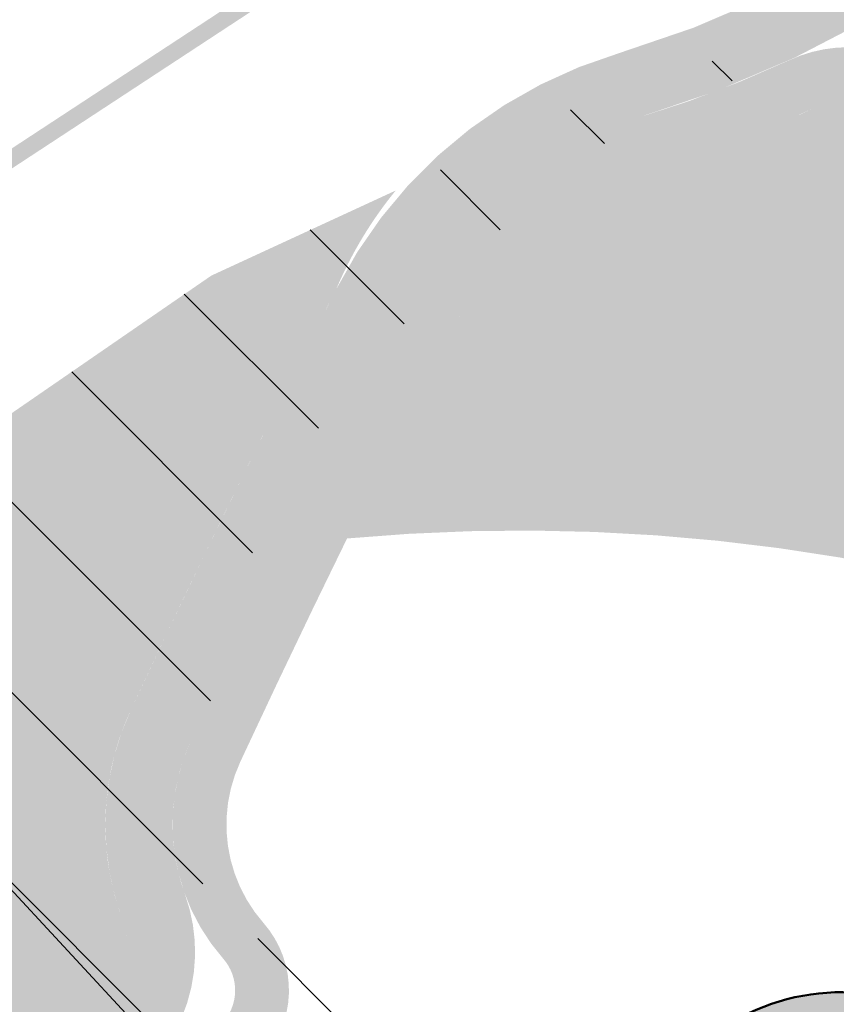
# Model space of a CAD drawing. Header units: metres. Extents: x -3 to 311477, y 0 to 754107.
# Tile 21 of 82: x 155207 to 155268, y 376430 to 376503. Entities that reach past the tile are written whole.
import ezdxf
from ezdxf import colors
from ezdxf.entities.mleader import LeaderData, LeaderLine
from ezdxf.math import Vec2, Vec3

# ---------------------------------------------------------------- set-up
doc = ezdxf.new("R2010")
doc.units = ezdxf.units.M
doc.linetypes.add('CENTER', pattern=[2, 1.25, -0.25, 0.25, -0.25])
doc.linetypes.add('DASHED2', pattern=[0.375, 0.25, -0.125])
doc.layers.add('Meest waarschijnlijk tracé', color=150, linetype='Continuous', lineweight=18, true_color=0x007fff)
doc.layers.add('V-WE-AM-AS_WATERGANG_SLOOT-G', color=1, linetype='DASHED2', lineweight=18, true_color=0xff0000)
for name, color, linetype, true_color in [('N-KLEUR_talud', 7, 'Continuous', 0xa57500), ('N-XX-GR-BEEK-BEGELEIDEND-BOS-G', 7, 'Continuous', 0x45a93d), ('Onderhoudspad hatch', 7, 'Continuous', 0x964b00), ('Z_ZZZ_WERKGRENS', 5, 'CENTER', 0x0000ff)]:
    doc.layers.add(name, color=color, linetype=linetype, true_color=true_color)
for name, color, linetype, lineweight in [('N-WE-GW-TALUD-GD', 90, 'Continuous', 50), ('N-XX-GW-GROND_STEEN-WERK-A-2000', 7, 'Continuous', 18), ('X-XX-AL-TEKENBLAD_SCHAALBALK-S', 7, 'Continuous', 25)]:
    doc.layers.add(name, color=color, linetype=linetype, lineweight=lineweight)
doc.styles.add('NLCS-ISO', font='NLCS-ISO.ttf')
pattern_1 = [(135, (0, 0), (-7.071067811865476, -7.071067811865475), [])]

msp = doc.modelspace()

# ---------------------------------------------------------------- hatches: boundary and pattern name
at = {"layer": 'N-KLEUR_talud'}
h = msp.add_hatch(color=256, dxfattribs=at)
h.dxf.hatch_style = 1
edge = h.paths.add_edge_path()
edge.add_line((155678.8771100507, 377006.8022137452), (155680.0307593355, 377006.9643198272))
edge.add_arc((155680.1699082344, 377005.9740483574), 0.9999999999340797, 14.194605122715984, 97.99859969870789, ccw=False)
edge.add_line((155681.1393766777, 377006.2192644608), (155690.554282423, 376956.8090728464))
edge.add_line((155690.554282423, 376956.8090728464), (155696.311350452, 376886.1581083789))
edge.add_arc((155742.159387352, 376889.89408381), 46.00000000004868, 184.6585141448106, 256.605943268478)
edge.add_line((155731.5036255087, 376845.1452878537), (155739.7710216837, 376843.1766224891))
edge.add_arc((155738.1494927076, 376836.3670231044), 6.999999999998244, -19.176685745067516, 76.60594326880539, ccw=False)
edge.add_line((155744.761063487, 376834.0676467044), (155696.642994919, 376695.7101267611))
edge.add_arc((155692.65442192, 376696.7931907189), 4.133006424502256, 313.34904811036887, 344.80812501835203, ccw=False)
edge.add_line((155695.4914874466, 376693.7877288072), (155661.9274777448, 376660.807904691))
edge.add_arc((155451.1918649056, 376878.1575387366), 302.738107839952, 302.42176025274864, 314.1148366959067, ccw=False)
edge.add_arc((155623.3907087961, 376606.4980496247), 18.90251191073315, 121.53574325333, 135.922123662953)
edge.add_line((155609.8112395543, 376619.6473070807), (155601.3636035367, 376611.6669546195))
edge.add_arc((155618.3262962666, 376596.7791274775), 22.5694559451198, 138.7272013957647, 161.9893209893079)
edge.add_arc((155413.485087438, 376661.9305525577), 192.383681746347, 312.7432122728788, 342.39936066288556, ccw=False)
edge.add_line((155544.0585369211, 376520.643414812), (155492.3294542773, 376467.9552593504))
edge.add_arc((155096.6999878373, 376880.1992206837), 571.3735716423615, 308.5135574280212, 313.8218373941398, ccw=False)
edge.add_arc((155373.5493513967, 376530.5538468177), 125.4005444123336, 273.6379186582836, 309.0163028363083, ccw=False)
edge.add_arc((155370.2357413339, 376605.9787292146), 200.8891375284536, 242.1821668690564, 273.21613018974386, ccw=False)
edge.add_arc((155268.2279784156, 376414.7349594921), 15.88666606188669, 58.67035883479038, 129.0237074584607)
edge.add_line((155258.2250678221, 376427.0770799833), (155199.0966051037, 376387.1480177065))
edge.add_arc((155242.6912690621, 376334.3626160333), 68.4601588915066, 129.5527846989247, 162.229872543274)
edge.add_line((155177.4974371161, 376355.2565776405), (155153.4365502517, 376273.8441122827))
edge.add_arc((154965.6864591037, 376329.997300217), 195.967541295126, 301.7526252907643, 343.34887825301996, ccw=False)
edge.add_line((155068.8149433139, 376163.3605906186), (155066.5597224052, 376159.446050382))
edge.add_line((155066.5597224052, 376159.446050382), (155069.2360377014, 376155.2214618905))
edge.add_line((155069.2360377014, 376155.2214618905), (155074.1061068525, 376155.0084399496))
edge.add_arc((154959.0471248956, 376336.6301090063), 214.9999999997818, 302.3546309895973, 342.2544231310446)
edge.add_line((155163.8172812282, 376271.1000924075), (155184.8118277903, 376336.7044795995))
edge.add_arc((155327.6747275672, 376290.9858633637), 150.0000000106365, 150.3212814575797, 162.2544231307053, ccw=False)
edge.add_arc((155219.0727921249, 376352.8778630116), 25.00000000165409, 123.6672926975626, 150.3212814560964, ccw=False)
edge.add_line((155205.2135567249, 376373.6846310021), (155267.6507643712, 376415.2735966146))
edge.add_arc((155268.4823184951, 376414.0251905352), 1.49999999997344, 64.08793020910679, 123.66729269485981, ccw=False)
edge.add_arc((155369.6457991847, 376622.2515101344), 229.9999999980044, 244.0879302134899, 270.6835686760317)
edge.add_arc((155370.6002184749, 376542.2572030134), 149.9999994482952, 270.6835686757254, 308.9849282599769)
edge.add_arc((155213.3212327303, 376736.5850726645), 400.0000000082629, 308.9849283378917, 314.1073559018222)
edge.add_line((155491.7232276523, 376449.3702937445), (155552.1620250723, 376507.9546111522))
edge.add_arc((155360.7606535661, 376705.4147716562), 275.0000000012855, 314.107355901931, 337.0479878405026)
edge.add_arc((155615.3706423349, 376597.5908243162), 1.500000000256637, 134.8590385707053, 157.0479878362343, ccw=False)
edge.add_line((155614.31259485, 376598.6540907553), (155623.1547284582, 376607.4528234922))
edge.add_arc((155624.2127759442, 376606.3895570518), 1.50000000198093, 123.5967084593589, 134.859038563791, ccw=False)
edge.add_arc((155429.7124659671, 376899.1725473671), 349.9999999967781, 303.596708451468, 314.2512896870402)
edge.add_line((155673.9447700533, 376648.4723646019), (155707.6496021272, 376681.3076370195))
edge.add_arc((155691.948954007, 376697.4240773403), 22.50000000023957, 314.2512896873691, 339.9411792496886)
edge.add_line((155713.084126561, 376689.7069223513), (155765.2685410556, 376832.6257320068))
edge.add_arc((155776.3527648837, 376828.5785129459), 11.80000000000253, 85.23463052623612, 159.9411792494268, ccw=False)
edge.add_line((155777.3330561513, 376840.3377233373), (155814.3700082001, 376837.2501860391))
edge.add_line((155814.3700082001, 376837.2501860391), (155815.1336763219, 376842.1915230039))
edge.add_line((155815.1336763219, 376842.1915230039), (155775.4716642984, 376857.3909752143))
edge.add_line((155775.4716642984, 376857.3909752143), (155737.0020738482, 376866.3478288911))
edge.add_arc((155742.1724118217, 376888.7591564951), 22.99999999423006, 181.3286841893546, 257.0090408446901, ccw=False)
edge.add_arc((154973.3791759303, 376870.927710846), 746.0000000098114, 1.328684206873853, 6.728910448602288)
edge.add_line((155714.2404691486, 376958.3379174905), (155707.0028552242, 377019.6816462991))
edge.add_arc((155682.1750638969, 377016.7523498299), 25.0000000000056, 6.728910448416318, 97.96179206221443)
edge.add_line((155678.7122462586, 377041.5113662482), (155674.0907466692, 377040.8649992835))
edge.add_line((155674.0907466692, 377040.8649992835), (155678.8771100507, 377006.8022137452))
at = {"layer": 'N-XX-GR-BEEK-BEGELEIDEND-BOS-G'}
h = msp.add_hatch(color=256, dxfattribs=at)
h.dxf.hatch_style = 1
edge = h.paths.add_edge_path(flags=17)
edge.add_arc((154904.1109228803, 376102.1879825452), 9.597595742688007, 237.1099295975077, 297.3173460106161, ccw=False)
edge.add_arc((154908.3638393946, 376108.7644893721), 17.42943721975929, 215.6781270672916, 237.1099295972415, ccw=False)
edge.add_arc((154890.6254118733, 376096.0284016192), 4.407681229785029, 35.67812706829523, 88.3553815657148)
edge.add_arc((154890.2660216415, 376141.8758540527), 41.44443523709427, 258.3437979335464, 270.671746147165, ccw=False)
edge.add_arc((154880.1088322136, 376090.9112385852), 10.5270998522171, 80.2441988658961, 155.9837095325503)
edge.add_arc((154839.7063328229, 376110.1062751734), 34.20741559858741, 316.9733342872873, 334.158293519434, ccw=False)
edge.add_arc((154854.9109099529, 376095.9145421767), 13.40875095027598, 272.1255065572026, 316.9733342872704, ccw=False)
edge.add_arc((154855.5882867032, 376077.6633523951), 4.855004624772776, 92.12550655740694, 173.7369162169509)
edge.add_arc((154811.6053448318, 376082.4904323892), 39.39202778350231, 333.7976589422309, 353.7369162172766, ccw=False)
edge.add_arc((154819.0032733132, 376078.8498248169), 31.14682497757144, 323.22154768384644, 333.79765894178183, ccw=False)
edge.add_line((154843.950528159, 376060.201522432), (154908.5154376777, 376093.6607266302))
edge = h.paths.add_edge_path()
edge.add_arc((155051.3823263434, 376202.2835270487), 10.01038861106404, 230.0437084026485, 286.4384716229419, ccw=False)
edge.add_arc((155463.0389313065, 376693.6375070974), 651.0173262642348, 229.2027619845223, 230.043708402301, ccw=False)
edge.add_arc((154952.656633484, 376102.2962961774), 130.119356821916, 49.20276198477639, 54.97613268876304)
edge.add_arc((155018.9434774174, 376196.8798384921), 14.62047303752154, 54.97613268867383, 114.2540012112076)
edge.add_arc((155020.0857612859, 376194.3445351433), 17.40122392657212, 114.2540012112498, 151.6801925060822)
edge.add_arc((155009.907086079, 376199.8297269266), 5.838665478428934, 151.6801925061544, 220.3471388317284)
edge.add_arc((154999.3720344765, 376190.8804418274), 7.984395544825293, -38.00674009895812, 40.34713883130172, ccw=False)
edge.add_arc((154962.0932182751, 376220.0129079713), 55.29624100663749, 312.00238699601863, 321.9932599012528, ccw=False)
edge.add_arc((155037.6216808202, 376136.1370796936), 57.5740527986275, 132.0023869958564, 142.80662583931)
edge.add_arc((155022.8625683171, 376147.3371659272), 39.04641577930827, 142.8066258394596, 158.2889268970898)
edge.add_arc((155028.4183682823, 376145.1250007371), 45.02643150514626, 158.2889268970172, 167.9820113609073)
edge.add_arc((154964.8940323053, 376158.6483618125), 19.92141338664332, 324.60384196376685, 347.9820113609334, ccw=False)
edge.add_arc((154989.5148522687, 376141.15374043), 10.28200617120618, 144.603841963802, 193.5135074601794)
edge.add_line((154979.5175048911, 376138.7510968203), (155027.1040376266, 376157.3691786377))
edge.add_line((155027.1040376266, 376157.3691786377), (155054.2151214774, 376192.6823212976))
edge = h.paths.add_edge_path()
edge.add_line((155111.4569899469, 376234.6687796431), (155123.1372748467, 376253.2314753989))
edge.add_arc((155111.7257020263, 376262.246170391), 14.54265175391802, 314.91492457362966, 321.69264800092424, ccw=False)
edge.add_arc((155104.6311003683, 376269.3618721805), 24.59086476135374, 299.472293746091, 314.9149245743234, ccw=False)
edge.add_arc((155112.1908862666, 376255.9849069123), 9.225528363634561, 252.7926465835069, 299.47229374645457, ccw=False)
edge.add_arc((155107.87107713, 376242.0361959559), 5.376775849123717, 72.79264658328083, 150.9010366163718)
edge.add_arc((155031.5756144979, 376284.4998977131), 81.93968070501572, 323.4572282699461, 330.9010366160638, ccw=False)
edge.add_arc((155087.5070262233, 376243.0481795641), 12.32238576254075, 267.5812292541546, 323.4572282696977, ccw=False)
edge.add_arc((155086.8016648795, 376226.3495250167), 4.391159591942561, 87.58122925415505, 143.8631932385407)
edge.add_arc((155093.9539161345, 376221.1269726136), 13.24721693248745, 143.8631932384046, 176.7993242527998)
edge.add_arc((155092.9241623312, 376221.1845569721), 12.21585431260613, 176.7993242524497, 216.1199074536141)
edge.add_arc((155061.5145169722, 376198.2635289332), 26.66780996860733, 12.370874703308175, 36.11990745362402, ccw=False)
edge.add_arc((155081.0079562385, 376202.5390525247), 6.710999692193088, -35.563268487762, 12.370874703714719, ccw=False)
edge.add_line((155086.4671785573, 376198.6359244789), (155099.2283936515, 376216.4626223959))
edge.add_line((155099.2283936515, 376216.4626223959), (155111.4569899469, 376234.6687796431))
edge = h.paths.add_edge_path()
edge.add_arc((155293.5941444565, 376492.4331864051), 4.861909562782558, 341.6479676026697, 404.5563958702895)
edge.add_arc((155287.0783221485, 376486.0174865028), 14.00615067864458, 44.55639587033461, 72.73906829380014)
edge.add_arc((155302.5070353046, 376535.6726084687), 37.99073698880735, 234.1685740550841, 252.7390682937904, ccw=False)
edge.add_arc((155279.2186539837, 376503.4197728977), 1.791094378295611, 54.16857405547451, 182.5780344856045)
edge.add_arc((155271.0221197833, 376503.0507191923), 6.413744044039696, -100.25193394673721, 2.5780344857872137, ccw=False)
edge.add_arc((155268.7430830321, 376490.4499098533), 6.391505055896, 79.74806605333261, 114.9446813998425)
edge.add_arc((155229.1828549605, 376575.5013872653), 87.41022976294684, 286.6660592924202, 294.944681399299, ccw=False)
edge.add_arc((155261.6137587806, 376467.1704449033), 25.67096494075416, 106.6660592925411, 153.0082858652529)
edge.add_arc((156213.5553467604, 375982.3053724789), 1093.981278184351, 153.0082858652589, 153.823773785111)
edge.add_arc((156045.4547934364, 376064.9344786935), 906.6703996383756, 153.8237737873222, 153.8630829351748)
edge.add_line((155231.4969494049, 376464.3388373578), (155236.0809737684, 376464.6841029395))
edge.add_line((155236.0809737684, 376464.6841029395), (155240.6737978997, 376464.8802003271))
edge.add_line((155240.6737978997, 376464.8802003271), (155245.270569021, 376464.9269223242))
edge.add_line((155245.270569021, 376464.9269223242), (155249.8664301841, 376464.8242195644))
edge.add_line((155249.8664301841, 376464.8242195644), (155254.4565254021, 376464.5722005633))
edge.add_line((155254.4565254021, 376464.5722005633), (155259.0360047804, 376464.1711316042))
edge.add_line((155259.0360047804, 376464.1711316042), (155263.6000296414, 376463.6214364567))
edge.add_line((155263.6000296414, 376463.6214364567), (155268.1437776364, 376462.9236959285))
edge.add_line((155268.1437776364, 376462.9236959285), (155272.6624478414, 376462.0786472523))
edge.add_line((155272.6624478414, 376462.0786472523), (155277.1512658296, 376461.0871833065))
edge.add_line((155277.1512658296, 376461.0871833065), (155281.605488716, 376459.9503516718))
edge.add_line((155281.605488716, 376459.9503516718), (155286.0204101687, 376458.6693535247))
edge.add_arc((155294.5421812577, 376459.9125171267), 8.611970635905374, 181.1674268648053, 188.2998133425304, ccw=False)
edge.add_arc((155303.2339477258, 376460.0896402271), 17.30554164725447, 145.0326663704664, 181.1674268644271, ccw=False)
edge.add_arc((155250.4987966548, 376496.9704010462), 47.04651097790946, 325.0326663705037, 339.823565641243)
edge.add_arc((154977.4176470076, 376597.3171976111), 337.9808573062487, 339.8235656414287, 341.6479676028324)
edge = h.paths.add_edge_path(flags=17)
edge.add_line((155568.0746086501, 376575.2736937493), (155554.3290078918, 376584.2874904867))
edge.add_arc((155558.4985977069, 376595.0829531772), 11.57270469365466, 228.1301586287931, 248.881674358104, ccw=False)
edge.add_arc((155542.8040513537, 376576.7659020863), 12.55405392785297, 50.58811952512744, 209.5996564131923)
edge.add_arc((155516.7828623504, 376561.6086890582), 17.5610506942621, 1.6241998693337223, 30.66447380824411, ccw=False)
edge.add_line((155534.3368575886, 376562.1064366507), (155550.9186548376, 376551.2125865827))
edge.add_line((155550.9186548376, 376551.2125865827), (155568.0746086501, 376575.2736937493))
edge = h.paths.add_edge_path()
edge.add_line((155747.7007093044, 377246.6623197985), (155745.9878774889, 377239.4292432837))
edge.add_arc((155716.814357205, 377248.5053262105), 30.55273419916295, 305.9069966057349, 342.71872256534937, ccw=False)
edge.add_arc((155681.8039779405, 377304.5655077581), 96.59820540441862, 295.87758835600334, 303.2248522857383, ccw=False)
edge.add_arc((155728.0785954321, 377207.763361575), 10.71165414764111, 112.587851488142, 139.8735109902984)
edge.add_arc((155727.0662832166, 377208.6166078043), 9.387718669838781, 139.8735109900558, 203.1734579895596)
edge.add_arc((155713.6207024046, 377202.8611958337), 5.237889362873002, -67.39223356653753, 23.173457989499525, ccw=False)
edge.add_arc((155706.2837996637, 377218.40570792), 22.42257391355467, 272.3254749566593, 294.646007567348, ccw=False)
edge.add_arc((155706.9048528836, 377189.4167188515), 6.591209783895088, 87.48902117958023, 238.8635105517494)
edge.add_arc((155699.3656736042, 377177.54067955), 7.478811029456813, -118.37699607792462, 56.47083777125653, ccw=False)
edge.add_line((155695.8112116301, 377170.960526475), (155712.1692229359, 377160.6611481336))
edge.add_line((155712.1692229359, 377160.6611481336), (155734.398, 377191.887))
edge.add_arc((155602.3882165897, 377261.3662368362), 149.1775695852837, 332.2413222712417, 353.6750322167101)
edge.add_line((155750.6577485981, 377244.9317260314), (155747.7007093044, 377246.6623197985))
edge = h.paths.add_edge_path()
edge.add_arc((155009.9070860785, 376199.8297269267), 14.83866547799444, 166.583706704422, 193.1943192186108)
edge.add_arc((154983.2901195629, 376193.5895567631), 12.50000000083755, -46.62012388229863, 13.194324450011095, ccw=False)
edge.add_arc((155037.6216816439, 376136.1370804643), 66.57405280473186, 133.4046889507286, 142.8134930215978)
edge.add_arc((155022.8625683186, 376147.3371659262), 48.04641578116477, 142.8161398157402, 158.2889268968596)
edge.add_arc((155028.4183682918, 376145.1250007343), 54.02643151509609, 158.2889268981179, 167.9820113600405)
edge.add_arc((154964.894032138, 376158.6483610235), 10.92141338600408, 324.59370063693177, 347.98201559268, ccw=False)
edge.add_arc((154989.5202787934, 376141.1505204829), 19.28829477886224, 144.6111262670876, 154.0026220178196)
edge.add_arc((154989.5148481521, 376141.1537408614), 19.28200206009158, 154.0041496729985, 180.6887084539)
edge.add_arc((154962.7347808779, 376140.8318229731), 7.499999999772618, -60.09601325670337, 0.688707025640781, ccw=False)
edge.add_arc((154962.162003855, 376140.5309387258), 7.55245528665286, 221.6828016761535, 304.8147718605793, ccw=False)
edge.add_arc((154973.1415763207, 376152.8916996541), 24.04996405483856, 219.3959877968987, 226.2857145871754, ccw=False)
edge.add_arc((154941.4215169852, 376126.8402688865), 16.99682886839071, 39.39598779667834, 61.614904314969)
edge.add_arc((154941.421516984, 376126.8402688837), 16.9968288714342, 61.61490431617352, 84.84837112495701)
edge.add_arc((154935.248805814, 376058.373188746), 85.74159904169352, 84.84837421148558, 88.52364324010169)
edge.add_arc((154937.0750176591, 376129.1259091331), 14.96531452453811, 88.53398706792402, 134.8381097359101)
edge.add_arc((154914.6326824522, 376151.6839702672), 16.85487701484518, 293.13421389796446, 314.86556924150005, ccw=False)
edge.add_arc((154926.1382990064, 376124.7646351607), 12.42019495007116, 113.1534859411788, 176.8240908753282)
edge.add_arc((154926.1383062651, 376124.764636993), 12.42020209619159, 176.8241011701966, 199.4289745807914)
edge.add_arc((154896.3332656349, 376114.4157729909), 19.13062959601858, -14.007493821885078, 18.965502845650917, ccw=False)
edge.add_arc((154907.6180477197, 376111.6005930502), 7.499999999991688, 296.0576997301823, 345.9925061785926, ccw=False)
edge.add_arc((155818.6769811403, 374248.4174695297), 2066.500899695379, 116.0576997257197, 116.1196364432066)
edge.add_arc((154905.6044801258, 376110.6146502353), 7.499999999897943, 224.2387843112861, 296.11963643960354, ccw=False)
edge.add_arc((154890.625411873, 376096.0284016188), 13.40768123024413, 44.23878431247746, 79.4947672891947)
edge.add_arc((154890.6254127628, 376096.0284014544), 13.40768122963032, 79.49477115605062, 91.5112015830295)
edge.add_arc((154890.2660198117, 376141.8758540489), 32.44443523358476, 258.1361618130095, 270.0102433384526, ccw=False)
edge.add_arc((154880.108831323, 376090.9112387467), 19.52709985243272, 79.71324149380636, 155.4677077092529)
edge.add_arc((154839.7063361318, 376110.1062819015), 25.20741558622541, 328.89535224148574, 333.9062163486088, ccw=False)
edge.add_arc((154850.5852595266, 376103.5391323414), 12.49999999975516, 280.9429887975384, 328.9085379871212, ccw=False)
edge.add_arc((154855.5882867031, 376077.6633523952), 13.85500462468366, 100.9429887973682, 173.7369162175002)
edge.add_arc((154811.6053448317, 376082.4904323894), 30.39202778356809, 333.79765894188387, 353.73691621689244, ccw=False)
edge.add_arc((154819.0032730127, 376078.84982421), 22.14682497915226, 307.02976146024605, 333.7976606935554, ccw=False)
edge.add_arc((154851.3603678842, 376035.968232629), 31.57293412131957, 127.0421649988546, 156.2503468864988)
edge.add_arc((154835.7874851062, 376042.8203525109), 14.55922715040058, 156.2503468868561, 188.4378475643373)
edge.add_arc((154835.7874850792, 376042.8203525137), 14.55922712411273, 188.437847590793, 193.6553873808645)
edge.add_arc((154812.4083344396, 376037.1404119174), 9.499999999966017, -50.12871973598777, 13.65538737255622, ccw=False)
edge.add_line((154818.4984520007, 376029.8492893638), (154786.421, 376062.803))
edge.add_line((154786.421, 376062.803), (154794.895, 376066.295))
edge.add_line((154794.895, 376066.295), (154873.073, 376132.217))
edge.add_line((154873.073, 376132.217), (154887.98, 376142.155))
edge.add_line((154887.98, 376142.155), (154912.162, 376155.074))
edge.add_line((154912.162, 376155.074), (154938.994, 376171.968))
edge.add_line((154938.994, 376171.968), (154995.473368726, 376203.2726612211))
edge = h.paths.add_edge_path()
edge.add_arc((155121.8674524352, 376352.4317962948), 21.73201315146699, 195.6669953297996, 210.3761613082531)
edge.add_arc((155243.8356767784, 376423.9219287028), 163.1077068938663, 210.3761606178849, 213.8776521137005)
edge.add_arc((155071.4484493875, 376308.1756554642), 44.53274192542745, 18.71543681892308, 33.88239292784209, ccw=False)
edge.add_arc((155132.0075295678, 376328.6919602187), 19.40723737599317, 198.7154368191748, 221.722444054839)
edge.add_arc((155108.1926844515, 376307.4569667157), 12.50000000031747, -16.332214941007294, 41.72244542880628, ccw=False)
edge.add_arc((154262.3872962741, 376647.1673185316), 923.9189452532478, 337.94326609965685, 338.19254253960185, ccw=False)
edge.add_arc((155173.6088960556, 376277.9599023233), 59.25902444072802, 157.9432662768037, 170.1815617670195)
edge.add_arc((155152.8031853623, 376281.5616111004), 38.14386633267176, 170.1831054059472, 194.163429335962)
edge.add_arc((155067.9975743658, 376260.1600922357), 49.3205073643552, 13.26736125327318, 14.163414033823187, ccw=False)
edge.add_arc((155067.9976018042, 376260.1600817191), 49.32048307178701, 2.773318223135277, 13.267380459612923, ccw=False)
edge.add_arc((155111.7251508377, 376262.2465145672), 5.543288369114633, -43.551377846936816, 3.1015143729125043, ccw=False)
edge.add_arc((155110.4674272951, 376263.7583571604), 7.500000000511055, 263.18403424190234, 314.69784341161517, ccw=False)
edge.add_arc((155107.8707905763, 376242.0307083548), 14.38225867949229, 83.18549526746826, 98.48663353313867)
edge.add_arc((155107.8506922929, 376242.0658305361), 14.34456252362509, 98.4279382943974, 150.972559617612)
edge.add_arc((155032.3068436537, 376284.0282689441), 72.07140564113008, 323.4123290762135, 330.94441371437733, ccw=False)
edge.add_arc((155087.5070262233, 376243.0481795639), 3.322385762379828, 267.58122925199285, 323.4572283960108, ccw=False)
edge.add_arc((155086.8016648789, 376226.3495250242), 13.3911595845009, 87.58122925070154, 98.83828671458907)
edge.add_arc((155086.8016645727, 376226.3495249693), 13.39115959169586, 98.83828538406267, 143.8467528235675)
edge.add_arc((155093.9539162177, 376221.1269727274), 22.24721693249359, 143.8532982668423, 176.8209180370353)
edge.add_arc((155092.9241622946, 376221.1845569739), 21.21585427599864, 176.8219674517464, 179.4894406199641)
edge.add_arc((155092.924162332, 376221.1845569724), 21.21585431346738, 179.4894406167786, 199.0289068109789)
edge.add_arc((155065.7775088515, 376211.8218920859), 7.500000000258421, -83.1771017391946, 19.028906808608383, ccw=False)
edge.add_arc((155076.448893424, 376122.6321626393), 82.32586647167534, 96.82289825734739, 100.1733303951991)
edge.add_arc((155075.9004247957, 376119.1842216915), 85.63043145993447, 99.40460989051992, 104.2629664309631)
edge.add_arc((155052.9556354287, 376209.4439242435), 7.499999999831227, 229.7439891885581, 284.26296643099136, ccw=False)
edge.add_arc((155504.3593100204, 376742.5357959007), 706.0357693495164, 229.1826711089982, 229.7432411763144, ccw=False)
edge.add_arc((154952.6566340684, 376102.2962957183), 139.1193567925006, 49.58014542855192, 54.97695449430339)
edge.add_arc((155018.943477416, 376196.8798384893), 23.62047304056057, 54.98097114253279, 75.11153259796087)
edge.add_line((155025.0124809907, 376219.7073206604), (155035.392, 376226.627))
edge.add_line((155035.392, 376226.627), (155045.33, 376234.577))
edge.add_line((155045.33, 376234.577), (155056.924, 376245.177))
edge.add_line((155056.924, 376245.177), (155063.88, 376256.772))
edge.add_line((155063.88, 376256.772), (155070.837, 376267.703))
edge.add_line((155070.837, 376267.703), (155077.793, 376278.966))
edge.add_line((155077.793, 376278.966), (155100.9428386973, 376346.5631562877))
edge = h.paths.add_edge_path()
edge.add_arc((155133.2909895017, 376402.0375514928), 14.97447687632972, 135.2879483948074, 143.2732387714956)
edge.add_arc((155205.5032002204, 376348.1597429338), 105.071211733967, 143.273238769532, 148.1608218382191)
edge.add_arc((155159.7039768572, 376376.5998389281), 51.16010044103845, 148.1608216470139, 170.6149658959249)
edge.add_arc((155062.9631333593, 376392.5857496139), 46.89264125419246, 349.46593814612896, 350.61915086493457, ccw=False)
edge.add_line((155109.0654646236, 376384.0128355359), (155107.754, 376386.098))
edge.add_line((155107.754, 376386.098), (155099.499, 376400.988))
edge.add_line((155099.499, 376400.988), (155099.106, 376402.526))
edge.add_line((155099.106, 376402.526), (155099.332, 376403.808))
edge.add_line((155099.332, 376403.808), (155112.844, 376412.542))
edge.add_line((155112.844, 376412.542), (155122.6493549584, 376412.5727578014))
edge = h.paths.add_edge_path()
edge.add_arc((155258.4154583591, 376471.1405226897), 30.09813336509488, 140.7254622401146, 157.1592805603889)
edge.add_arc((156213.5553469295, 375982.3053723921), 1102.981278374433, 153.0130970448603, 153.8237737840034)
edge.add_arc((156045.4547935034, 376064.9344786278), 915.67039972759, 153.8237737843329, 155.0250014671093)
edge.add_arc((155233.6023177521, 376443.0763028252), 20.072453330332, 155.0249986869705, 190.1050608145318)
edge.add_arc((155233.6023890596, 376443.0763261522), 20.07252762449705, 190.1050906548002, 200.0539682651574)
edge.add_arc((155207.7015829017, 376433.6215643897), 7.500000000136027, -71.69078008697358, 20.053977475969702, ccw=False)
edge.add_arc((155200.3276157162, 376453.7836598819), 28.96556159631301, 273.2060033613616, 289.6283768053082, ccw=False)
edge.add_arc((155201.2253218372, 376446.7864976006), 21.934958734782, 263.0974405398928, 271.8868485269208, ccw=False)
edge.add_arc((155195.0839892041, 376396.0225340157), 29.19913925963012, 83.10539402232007, 111.6579829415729)
edge.add_arc((154632.3037629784, 377813.2511579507), 1495.680710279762, 290.95026219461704, 291.6579829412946, ccw=False)
edge.add_arc((155147.6878811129, 376467.1380655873), 54.27818264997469, 276.91766876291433, 290.950261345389, ccw=False)
edge.add_arc((155151.9758809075, 376431.7771816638), 18.65825788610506, 246.7114276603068, 276.92438134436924, ccw=False)
edge.add_arc((155133.071011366, 376387.8437605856), 29.16997223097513, 66.72128549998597, 89.1165456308)
edge.add_arc((155133.2909895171, 376402.0375527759), 14.97447559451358, 89.12076952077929, 89.80739125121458)
edge.add_line((155133.3413284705, 376417.0119437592), (155144.863, 376431.143))
edge.add_line((155144.863, 376431.143), (155221.403, 376483.867))
edge.add_line((155221.403, 376483.867), (155235.1158429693, 376490.1937521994))
edge = h.paths.add_edge_path()
edge.add_arc((155577.2971492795, 376627.4605945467), 29.56339117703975, 150.5663207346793, 201.4415971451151, ccw=False)
edge.add_arc((155567.0446639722, 376633.3157578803), 17.75703010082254, 93.85637633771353, 150.7637137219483, ccw=False)
edge.add_arc((155565.5669097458, 376663.2140897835), 12.18480606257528, 271.3331723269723, 356.7449891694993)
edge.add_arc((155599.769169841, 376661.4861404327), 22.06145469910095, 131.4073873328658, 177.3081691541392, ccw=False)
edge.add_line((155585.1775345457, 376678.0328006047), (155601.71285844, 376692.0263601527))
edge.add_arc((155579.8565916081, 376725.0447658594), 39.59686244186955, 303.5022453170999, 357.7135944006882)
edge.add_line((155619.42193055, 376723.4650602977), (155619.668277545, 376794.947686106))
edge.add_arc((155691.4904170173, 376800.3411486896), 72.0243650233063, 162.0291739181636, 184.2945493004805, ccw=False)
edge.add_line((155622.979851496, 376822.5630200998), (155619.424, 376811.97))
edge.add_line((155619.424, 376811.97), (155615.284, 376795.317))
edge.add_line((155615.284, 376795.317), (155617.158, 376784.962))
edge.add_line((155617.158, 376784.962), (155615.332, 376714.971))
edge.add_line((155615.332, 376714.971), (155610.699, 376702.131))
edge.add_line((155610.699, 376702.131), (155600.117, 376691.544))
edge.add_line((155600.117, 376691.544), (155568.457, 376667.467))
edge.add_line((155568.457, 376667.467), (155555.601, 376654.303))
edge.add_line((155555.601, 376654.303), (155543.969, 376639.529))
edge.add_line((155543.969, 376639.529), (155535.579, 376623.832))
edge.add_line((155535.579, 376623.832), (155521.867, 376597.313))
edge.add_line((155521.867, 376597.313), (155514.979, 376588.432))
edge.add_line((155514.979, 376588.432), (155431.142, 376504.817))
edge.add_line((155431.142, 376504.817), (155415.705, 376492.02))
edge.add_line((155415.705, 376492.02), (155408.322, 376488.153))
edge.add_line((155408.322, 376488.153), (155399.351, 376484.7))
edge.add_line((155399.351, 376484.7), (155390.322, 376481.698))
edge.add_line((155390.322, 376481.698), (155375.956, 376477.783))
edge.add_line((155375.956, 376477.783), (155364.744, 376476.34))
edge.add_line((155364.744, 376476.34), (155357.844, 376475.947))
edge.add_line((155357.844, 376475.947), (155350.296, 376476.333))
edge.add_line((155350.296, 376476.333), (155334.73, 376478.799))
edge.add_line((155334.73, 376478.799), (155324.243, 376480.901))
edge.add_line((155324.243, 376480.901), (155306.8604567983, 376488.4135479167))
edge.add_arc((155293.59414429, 376492.4331864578), 13.86190973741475, 341.64796760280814, 343.1434056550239, ccw=False)
edge.add_arc((154977.4176468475, 376597.3171976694), 346.9808574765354, 339.8235656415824, 341.6479676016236, ccw=False)
edge.add_arc((155250.4987966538, 376496.9704010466), 56.04651097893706, 332.775435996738, 339.8235656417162, ccw=False)
edge.add_arc((155250.498796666, 376496.9704010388), 56.04651096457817, 328.0112306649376, 332.775435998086, ccw=False)
edge.add_arc((155304.3958938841, 376463.3064445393), 7.499999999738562, 148.0112306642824, 243.8413896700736)
edge.add_arc((155324.9460090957, 376505.1460623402), 54.1139555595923, 243.8413896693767, 247.3447346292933)
edge.add_arc((155286.9665636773, 376414.153786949), 44.48641185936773, 64.55356766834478, 67.34473462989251, ccw=False)
edge.add_arc((155286.9665636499, 376414.1537868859), 44.48641192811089, 56.583100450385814, 64.55356767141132, ccw=False)
edge.add_arc((155318.3505168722, 376461.719516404), 12.50000000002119, 236.5831004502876, 285.4918611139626)
edge.add_arc((155306.5349431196, 376504.325085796), 56.71359878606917, 285.4982096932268, 291.7809441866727)
edge.add_arc((155340.8911862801, 376404.7077766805), 48.80321577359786, 85.33549532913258, 105.82928429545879, ccw=False)
edge.add_arc((155345.3709470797, 376461.6302367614), 8.296636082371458, 266.4686312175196, 296.4054660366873)
edge.add_arc((155368.6170782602, 376416.3763591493), 42.57958937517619, 93.35527035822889, 117.3414025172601, ccw=False)
edge.add_arc((155368.5160040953, 376429.9530887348), 29.02850718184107, 60.74189187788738, 94.7246192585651, ccw=False)
edge.add_arc((155352.1170903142, 376400.5673506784), 62.68032079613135, 46.20990969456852, 60.79241502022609, ccw=False)
edge.add_arc((155404.849063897, 376455.1621219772), 13.22512462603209, 224.9726226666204, 275.2739020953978)
edge.add_arc((155400.365411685, 376503.7349640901), 62.00446582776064, 275.2739020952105, 307.3593679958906)
edge.add_arc((155430.9267580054, 376463.7035785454), 11.64071182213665, 307.359367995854, 381.4354375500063)
edge.add_arc((155466.9152331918, 376477.8329914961), 27.02206946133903, 106.77848185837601, 201.4354375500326, ccw=False)
edge.add_arc((155333.6337945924, 376919.8823447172), 434.6830015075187, 286.7784818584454, 288.3472181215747)
edge.add_arc((155466.5263568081, 376519.1604290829), 12.49999999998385, 288.3472181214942, 357.7642274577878)
edge.add_arc((155518.4271458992, 376517.1341490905), 39.44032844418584, 153.0061245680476, 177.7642274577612, ccw=False)
edge.add_arc((155512.0681433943, 376521.5273159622), 31.79669925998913, 91.37750289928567, 154.8592619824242, ccw=False)
edge.add_arc((155512.0681437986, 376521.5273159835), 31.79669924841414, 83.25663790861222, 91.3775036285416, ccw=False)
edge.add_arc((155516.7828720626, 376561.6086888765), 8.561042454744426, 263.4195147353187, 389.3875074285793)
edge.add_arc((155542.8040574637, 376576.7658958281), 21.55405610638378, 58.736572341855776, 210.5514582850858, ccw=False)
edge.add_arc((155556.5849115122, 376599.4640445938), 4.999999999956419, 238.7365723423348, 385.338380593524)
edge.add_arc((155553.6531093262, 376598.0694373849), 8.246594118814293, 25.37823697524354, 50.60298396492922)
edge.add_arc((155576.6341762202, 376627.1797205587), 28.84363412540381, 201.4036894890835, 232.0274225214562, ccw=False)
at = {"layer": 'N-XX-GW-GROND_STEEN-WERK-A-2000'}
h = msp.add_hatch(dxfattribs=at)
h.set_pattern_fill('AGW-WERK_ONTGRAVEN', color=256, scale=2, pattern_type=2)
h.set_pattern_definition(pattern_1)
edge = h.paths.add_edge_path()
edge.add_arc((155270.136830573, 376445.0564670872), 49.16199093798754, 138.0566119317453, 154.5281241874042, ccw=False)
edge.add_arc((155329.9354899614, 376391.3204039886), 129.5575389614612, 128.9173167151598, 138.0566119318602, ccw=False)
edge.add_arc((155270.7828667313, 376464.583733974), 35.39518790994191, 103.47590012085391, 128.9173167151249, ccw=False)
edge.add_arc((155257.7244206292, 376519.0770424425), 20.64090476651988, 283.4759001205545, 297.1251713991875)
edge.add_line((155267.1353512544, 376500.7063773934), (155255.124, 376499.425))
edge.add_line((155255.124, 376499.425), (155221.403, 376483.867))
edge.add_line((155221.403, 376483.867), (155197.4659503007, 376467.3781443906))
edge.add_line((155197.4659503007, 376467.3781443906), (155144.863, 376431.143))
edge.add_line((155144.863, 376431.143), (155129.74, 376412.595))
edge.add_line((155129.74, 376412.595), (155144.5445215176, 376411.5691891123))
edge.add_arc((155144.6865919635, 376385.3489738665), 26.22060013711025, 81.52941179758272, 90.31044586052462, ccw=False)
edge.add_arc((155158.1234888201, 376475.5741522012), 64.99964434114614, 261.5294117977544, 284.1896642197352)
edge.add_arc((155237.1595046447, 376162.9897574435), 257.4219672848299, 96.76671926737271, 104.18966421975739, ccw=False)
edge.add_arc((155205.0618160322, 376433.5054476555), 14.99132215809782, 276.7667192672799, 325.4779037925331)
edge.add_arc((155201.0479447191, 376436.2663847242), 19.86307096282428, 325.4779037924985, 349.1889035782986)
edge.add_arc((155201.0479447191, 376436.2663847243), 19.86307096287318, 349.1889035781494, 365.5035821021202)
edge.add_arc((155273.8615130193, 376443.2821284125), 53.28770748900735, 154.5281241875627, 185.5035821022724, ccw=False)
h = msp.add_hatch(dxfattribs=at)
h.set_pattern_fill('AGW-WERK_ONTGRAVEN', color=256, scale=2, pattern_type=2)
h.set_pattern_definition(pattern_1)
edge = h.paths.add_edge_path()
edge.add_line((155233.419224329, 376410.8257469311), (155234.1131731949, 376411.2694967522))
edge.add_line((155234.1131731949, 376411.2694967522), (155236.2878303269, 376412.6600944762))
edge.add_line((155236.2878303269, 376412.6600944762), (155236.4442127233, 376412.7620343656))
edge.add_line((155236.4442127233, 376412.7620343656), (155237.4789831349, 376413.4464437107))
edge.add_line((155237.4789831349, 376413.4464437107), (155239.4622104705, 376414.7622483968))
edge.add_line((155239.4622104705, 376414.7622483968), (155242.4171366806, 376416.6918121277))
edge.add_line((155242.4171366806, 376416.6918121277), (155224.6110801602, 376445.1986285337))
edge.add_arc((155273.8615130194, 376443.2821284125), 49.28770748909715, 177.7715527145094, 185.5035821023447)
edge.add_arc((155201.0479447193, 376436.2663847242), 23.8630709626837, -19.932866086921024, 5.503582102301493, ccw=False)
edge.add_arc((155201.0479447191, 376436.2663847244), 23.8630709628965, 325.47790379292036, 340.06713391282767, ccw=False)
edge.add_arc((155205.0618160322, 376433.5054476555), 18.99132215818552, 276.7667192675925, 325.4779037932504, ccw=False)
edge.add_arc((155237.1595046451, 376162.9897574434), 253.4219672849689, 96.76671926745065, 100.6182584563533)
edge.add_line((155190.4628139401, 376412.0722991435), (155203.7658496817, 376390.7746470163))
edge.add_line((155203.7658496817, 376390.7746470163), (155206.5971724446, 376392.6153031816))
edge.add_line((155206.5971724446, 376392.6153031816), (155209.5662083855, 376394.600935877))
edge.add_line((155209.5662083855, 376394.600935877), (155211.6748079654, 376396.0323217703))
edge.add_line((155211.6748079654, 376396.0323217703), (155212.5488969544, 376396.6274435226))
edge.add_line((155212.5488969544, 376396.6274435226), (155212.6089958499, 376396.6680329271))
edge.add_line((155212.6089958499, 376396.6680329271), (155213.8630123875, 376397.5181149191))
edge.add_line((155213.8630123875, 376397.5181149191), (155215.5401138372, 376398.6411476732))
edge.add_line((155215.5401138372, 376398.6411476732), (155216.651094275, 376399.39838625))
edge.add_line((155216.651094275, 376399.39838625), (155218.5290946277, 376400.658208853))
edge.add_line((155218.5290946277, 376400.658208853), (155220.8997016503, 376402.2597705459))
edge.add_line((155220.8997016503, 376402.2597705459), (155221.3425342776, 376402.5585616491))
edge.add_line((155221.3425342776, 376402.5585616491), (155221.7103958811, 376402.8114893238))
edge.add_line((155221.7103958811, 376402.8114893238), (155224.4707774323, 376404.746796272))
edge.add_line((155224.4707774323, 376404.746796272), (155226.5731224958, 376406.1763712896))
edge.add_line((155226.5731224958, 376406.1763712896), (155227.4539331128, 376406.7726026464))
edge.add_line((155227.4539331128, 376406.7726026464), (155228.7712446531, 376407.6752913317))
edge.add_line((155228.7712446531, 376407.6752913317), (155229.1375181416, 376407.9309104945))
edge.add_line((155229.1375181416, 376407.9309104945), (155230.4201639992, 376408.8238180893))
edge.add_line((155230.4201639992, 376408.8238180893), (155231.5278339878, 376409.574825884))
edge.add_line((155231.5278339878, 376409.574825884), (155233.419224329, 376410.8257469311))

# ---------------------------------------------------------------- linework, layer by layer
at = {"layer": 'Meest waarschijnlijk tracé', "linetype": 'Continuous', "const_width": 4}
msp.add_lwpolyline([(155270.236575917, 376498.7074419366, 0.1547930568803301), (155265.2040242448, 376498.0586167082, -0.03613802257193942), (155253.6779175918, 376493.679023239, 0.2050078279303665), (155236.9569320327, 376479.7292344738, 0.003558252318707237), (155229.9762789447, 376465.7794457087, 0.005241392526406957), (155221.7522423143, 376448.5957908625, 0.2978446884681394), (155223.7917801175, 376434.4367215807, -0.3696374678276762), (155223.8922961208, 376427.2032860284, -0.1221860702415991)], format="xyb", dxfattribs=at)
at = {"layer": 'N-WE-GW-TALUD-GD'}
msp.add_lwpolyline([(155609.8112395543, 376619.6473070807), (155601.3636035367, 376611.6669546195, 0.1018501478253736), (155596.8627683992, 376603.7574734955, -0.1301264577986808), (155544.0585369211, 376520.643414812), (155492.3294542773, 376467.9552593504, -0.02316588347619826), (155452.4941973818, 376433.1217790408, -0.1556052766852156), (155381.5061419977, 376405.4059901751, -0.1362449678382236), (155276.4884265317, 376428.3051899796, 0.316994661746), (155258.2250678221, 376427.0770799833), (155199.0966051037, 376387.1480177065, 0.1435548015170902), (155177.4974371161, 376355.2565776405), (155153.4365502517, 376273.8441122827, -0.1835174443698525), (155068.8149433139, 376163.3605906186)], format="xyb", dxfattribs=at)
at = {"layer": 'Onderhoudspad hatch', "linetype": 'Continuous'}
msp.add_lwpolyline([(155210.8430352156, 376424.127815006, 5, 5, 0.4231610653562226), (155217.0952828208, 376437.0506170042, 5, 5, -0.04340097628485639), (155216.3029055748, 376439.9906206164, 5, 5, -0.1543097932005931), (155217.6730278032, 376450.4957932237, 5, 5, -0.005241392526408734), (155225.937792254, 376467.7645465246, 5, 5, -0.00355825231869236), (155232.9471072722, 376481.7716118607, 5, 5, -0.2050078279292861), (155252.3873487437, 376497.9899897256, 5, 5, 0.05636900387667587), (155269.1124699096, 376505.1302914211, 5, 5, 0.1128177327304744), (155272.4006746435, 376508.1375481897, 5, 5, -0.4201030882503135)], format="xyseb", dxfattribs=at)
at = {"layer": 'V-WE-AM-AS_WATERGANG_SLOOT-G', "ltscale": 10, "flags": 128}
msp.add_lwpolyline([(154743.0530354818, 376012.6147069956, 5, 5, 0), (154749.9102942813, 376018.2354891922, 5, 5, 0), (154753.0832872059, 376020.3193215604, 5, 5, 0), (154759.24646927, 376025.1984664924, 5, 5, 0), (154768.2704331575, 376032.6492623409, 5, 5, 0), (154789.7172882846, 376049.5967562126, 5, 5, 0), (154811.3729473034, 376066.1936628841, 5, 5, 0), (154850.7581127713, 376097.6248340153, 5, 5, 0), (154861.0525484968, 376105.8148878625, 5, 5, 0), (154872.6697159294, 376114.7195444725, 5, 5, 0), (154882.0581641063, 376121.754864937, 5, 5, 0), (154887.9854070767, 376126.0961563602, 5, 5, 0), (154894.4857896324, 376130.7702601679, 5, 5, 0), (154902.7447811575, 376136.2324545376, 5, 5, 0), (154927.3533823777, 376151.2542786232, 5, 5, 0), (154967.0737726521, 376174.5859550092, 5, 5, 0), (154996.5824554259, 376191.6596644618, 5, 5, 0), (155027.0203571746, 376209.3809764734, 5, 5, 0), (155033.3553147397, 376213.2742536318, 5, 5, 0), (155045.1316634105, 376221.3633978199, 5, 5, 0), (155053.2826744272, 376227.9992820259, 5, 5, 0), (155062.0831362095, 376236.6967857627, 5, 5, 0), (155070.5917345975, 376246.5492094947, 5, 5, 0), (155078.5395604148, 376257.2704237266, 5, 5, 0), (155083.8268000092, 376266.0525686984, 5, 5, 0), (155088.1792308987, 376274.9358967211, 5, 5, 0), (155093.1721078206, 376288.0991154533, 5, 5, 0), (155099.2662501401, 376305.8602410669, 5, 5, 0), (155108.1766416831, 376332.8532215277, 5, 5, 0), (155117.6040959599, 376361.7389334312, 5, 5, 0), (155120.7563709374, 376370.9002956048, 5, 5, 0), (155125.4187380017, 376382.8096137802, 5, 5, 0), (155128.344941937, 376389.0914158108, 5, 5, 0), (155133.3036931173, 376398.8560627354, 5, 5, 0), (155134.6622627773, 376401.4674890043, 5, 5, 0), (155137.8039090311, 376406.4388283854, 5, 5, 0), (155143.9630422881, 376415.0013284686, 5, 5, 0), (155147.7189847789, 376419.9486831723, 5, 5, 0), (155156.243669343, 376428.8681329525, 5, 5, 0), (155163.7595016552, 376435.8450592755, 5, 5, 0), (155172.4268512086, 376441.6754845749, 5, 5, 0), (155182.2085305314, 376447.412913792, 5, 5, 0), (155184.5550168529, 376448.4990965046, 5, 5, 0), (155186.5831726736, 376450.1628180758, 5, 5, 0), (155201.8832104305, 376460.5544474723, 5, 5, 0), (155217.2118231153, 376469.8522458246, 5, 5, 0), (155228.9378762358, 376477.3527934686, 5, 5, 0), (155238.650716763, 376483.0677684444, 5, 5, 0), (155249.2624509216, 376489.1930329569, 5, 5, 0), (155257.21873489, 376492.1481328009, 5, 5, 0), (155261.3443973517, 376492.9730441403, 5, 5, 0), (155264.855003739, 376493.3411639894, 5, 5, 0), (155272.004765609, 376493.0352346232, 5, 5, 0), (155275.7496519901, 376492.3290820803, 5, 5, 0), (155283.1039423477, 376489.7867015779, 5, 5, 0), (155288.5480793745, 376487.1522744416, 5, 5, 0), (155302.1274793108, 376480.2852657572, 5, 5, 0), (155311.9411083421, 376475.8182292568, 5, 5, 0), (155318.8864563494, 376472.9157688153, 5, 5, 0), (155324.7333136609, 376470.9403499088, 5, 5, 0), (155338.6944558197, 376467.8029816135, 5, 5, 0), (155353.1027423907, 376465.9560172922, 5, 5, 0), (155366.975936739, 376465.1399470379, 5, 5, 0), (155377.8701732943, 376465.5971357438, 5, 5, 0), (155385.5118382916, 376466.961171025, 5, 5, 0), (155394.8265163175, 376469.3537458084, 5, 5, 0), (155405.3602485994, 376473.4815438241, 5, 5, 0), (155413.9651822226, 376478.4508493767, 5, 5, 0), (155417.7880704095, 376480.9026192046, 5, 5, 0), (155421.7432281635, 376483.9462924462, 5, 5, 0), (155427.4650063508, 376489.0602052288, 5, 5, 0), (155447.0593879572, 376507.3731124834, 5, 5, 0), (155461.2499999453, 376520.925416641, 5, 5, 0), (155487.7622167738, 376546.37263327, 5, 5, 0), (155504.6084339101, 376563.9106970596, 5, 5, 0), (155516.7276315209, 376577.2737333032, 5, 5, 0), (155520.4862671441, 376581.4172894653, 5, 5, 0), (155527.6546449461, 376590.2579936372, 5, 5, 0), (155530.5752127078, 376594.3572191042, 5, 5, 0), (155537.5335381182, 376606.8052835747, 5, 5, 0), (155548.323501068, 376627.9948620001, 5, 5, 0), (155550.9919916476, 376633.0600617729, 5, 5, 0), (155554.1660048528, 376638.9475935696, 5, 5, 0), (155559.3441839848, 376646.3997823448, 5, 5, 0), (155565.3907830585, 376653.0408243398, 5, 5, 0), (155568.8337900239, 376656.5126861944, 5, 5, 0), (155572.5411036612, 376659.9093076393, 5, 5, 0), (155583.8326591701, 376668.3349757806, 5, 5, 0), (155594.338678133, 376675.3466777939, 5, 5, 0), (155604.5176417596, 376684.2700957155, 5, 5, 0), (155612.1110288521, 376690.2261313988, 5, 5, 0), (155615.9040215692, 376694.1064047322, 5, 5, 0), (155618.1694199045, 376697.1178923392, 5, 5, 0), (155620.4636806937, 376701.0766532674, 5, 5, 0), (155622.7763614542, 376706.1714993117, 5, 5, 0), (155626.0759767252, 376716.9066926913, 5, 5, 0), (155626.7479352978, 376724.7097759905, 5, 5, 0), (155626.918746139, 376728.6122213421, 5, 5, 0), (155627.3279440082, 376763.4539228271, 5, 5, 0), (155628.6509551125, 376801.3610329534, 5, 5, 0), (155628.8730005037, 376811.613894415, 5, 5, 0), (155629.9620181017, 376818.1446919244, 5, 5, 0), (155632.8690915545, 376824.792175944, 5, 5, 0), (155634.2351809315, 376827.9211105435, 5, 5, 0), (155638.8642009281, 376835.1859390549, 5, 5, 0), (155653.4894453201, 376852.8104834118, 5, 5, 0), (155657.5745754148, 376859.0903231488, 5, 5, 0), (155668.6342317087, 376872.7415391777, 5, 5, 0), (155681.3824240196, 376888.8858642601, 5, 5, 0), (155689.5885728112, 376900.0028660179, 5, 5, 0), (155690.4822747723, 376901.6772069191, 5, 5, 0), (155690.8351684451, 376902.9608740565, 5, 5, 0), (155691.7706523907, 376909.4942338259, 5, 5, 0), (155692.1869272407, 376917.0510788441, 5, 5, 0), (155690.0835603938, 376927.4037289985, 5, 5, 0), (155689.4210591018, 376930.0523780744, 5, 5, 0), (155689.244396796, 376931.5091541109, 5, 5, 0), (155688.7732032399, 376932.6320076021, 5, 5, 0), (155688.6975366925, 376933.76181303, 5, 5, 0), (155687.2127096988, 376941.8389199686, 5, 5, 0), (155686.1672620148, 376948.2659746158, 5, 5, 0), (155686.2004285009, 376950.4295999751, 5, 5, 0), (155685.8933272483, 376952.0421002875, 5, 5, 0), (155685.4565148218, 376956.3375883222, 5, 5, 0), (155684.465115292, 376961.2539385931, 5, 5, 0), (155683.0455298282, 376972.7317818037, 5, 5, 0), (155681.5225154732, 376983.2587307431, 5, 5, 0), (155680.5298055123, 376988.2501042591, 5, 5, 0), (155677.6235109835, 377006.2826152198, 5, 5, 0), (155675.8036516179, 377019.3058582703, 5, 5, 0), (155675.5329865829, 377021.3538198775, 5, 5, 0), (155675.3549855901, 377023.496424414, 5, 5, 0), (155675.2802928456, 377025.6427423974, 5, 5, 0), (155675.3093467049, 377027.8251341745, 5, 5, 0), (155675.3584523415, 377028.4385238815, 5, 5, 0), (155675.3492464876, 377028.6938092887, 5, 5, 0), (155675.3102490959, 377028.9469378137, 5, 5, 0), (155675.2176539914, 377029.2828980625, 5, 5, 0), (155674.9042503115, 377030.1748931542, 5, 5, 0), (155670.5364999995, 377056.966, 0, 0, 0)], format="xyseb", dxfattribs=at)
at = {"layer": 'Z_ZZZ_WERKGRENS', "ltscale": 5, "flags": 128}
msp.add_lwpolyline([(155540.3494045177, 376643.927190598, 1.25, 1.25, 0.01805201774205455), (155537.7772197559, 376638.1226347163, 1.25, 1.25, -0.1052964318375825), (155506.3653891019, 376591.3135830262, 1.25, 1.25, 0), (155453.0031677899, 376539.5765047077, 1.25, 1.25, -0.3446754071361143), (155320.8102658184, 376517.9595523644, 1.25, 1.25, 0.2773435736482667), (155240.4658077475, 376514.7978402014, 1.25, 1.25, 0), (155133.844086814, 376444.8787724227, 1.25, 1.25, 0), (155095.7929621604, 376406.5937790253, 1.25, 1.25, 0), (155095.220913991, 376366.216021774, 1.25, 1.25, 0), (155057.9905648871, 376268.1520609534, 1.25, 1.25, -0.1154171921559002), (155012.2220908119, 376225.7594172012, 1.25, 1.25, 0), (154884.3845333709, 376153.0208076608, 1.25, 1.25, 0), (154778.0667170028, 376073.4334087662, 1.25, 1.25, 0), (154769.5563314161, 376087.6604666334, 1.25, 1.25, 0), (154747.3600355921, 376068.9488311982, 1.25, 1.25, 0), (154713.339098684, 376040.0529470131, 1.25, 1.25, 0), (154791.9271595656, 375947.5262936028, 1.25, 1.25, 0), (154909.1310981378, 376039.4826311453, 1.25, 1.25, 0), (154931.514, 376063.575, 1.25, 1.25, 0), (154950.877, 376076.994, 1.25, 1.25, 0), (155004.585, 376108.923, 1.25, 1.25, 0), (155075.3652274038, 376151.86856146, 1.25, 1.25, 0), (155080.4354060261, 376144.1797582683, 1.25, 1.25, 0), (155087.8320665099, 376145.8486668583, 1.25, 1.25, 0), (155089.991, 376160.194, 1.25, 1.25, 0.1488518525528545), (155165.768, 376264.072, 1.25, 1.25, 0), (155188.551, 376335.265, 1.25, 1.25, 0), (155197.59, 376357.071, 1.25, 1.25, -0.178055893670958), (155207.308, 376370.414, 1.25, 1.25, 0), (155225.0426247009, 376382.0864991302, 1.25, 1.25, 0), (155268.74, 376411.193, 1.25, 1.25, 0.01158405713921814), (155280.853, 376405.991, 1.25, 1.25, 0.1791782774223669), (155424.313, 376397.78, 1.25, 1.25, 0.1095289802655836), (155487.963, 376439.735, 1.25, 1.25, 0.02185587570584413), (155550.968, 376501.061, 1.25, 1.25, 0.1047525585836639), (155617.472, 376596.155, 1.25, 1.25, 0.02185587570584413), (155625.825, 376604.467, 1.25, 1.25, 0.03865976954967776), (155665.7947480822, 376634.9482474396, 1.25, 1.25, 0), (155714.769, 376682.659, 1.25, 1.25, 0), (155769.8197815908, 376831.9229949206, 1.25, 1.25, 0), (155818.8284475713, 376825.1722391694, 1.25, 1.25, 0), (155824.6679416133, 376849.4017203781, 1.25, 1.25, 0), (155764.2917931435, 376867.0959248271, 1.25, 1.25, 0), (155728.8536460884, 376879.9784538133, 1.25, 1.25, 0), (155729.0337862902, 376940.5796000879, 1.25, 1.25, 0), (155707.6684179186, 377074.5620521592, 1.25, 1.25, 0), (155675.7587962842, 377108.7955817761, 1.25, 1.25, 0), (155668.4871355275, 377109.5226218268, 1.25, 1.25, -0.06983633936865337), (155687.593759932, 377140.9468788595, 1.25, 1.25, 0), (155710.8827263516, 377169.4103830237, 1.25, 1.25, 0), (155715.4031898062, 377165.364398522, 1.25, 1.25, -0.006387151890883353), (155734.3982054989, 377191.887388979, 1.25, 1.25, 0.0945790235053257), (155750.6577485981, 377244.9317260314, 1.25, 1.25, 0), (155729.6383478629, 377257.0019479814, 1.25, 1.25, 0)], format="xyseb", dxfattribs=at)

# ---------------------------------------------------------------- leaders
at = {"layer": 'X-XX-AL-TEKENBLAD_SCHAALBALK-S'}
ml = msp.add_multileader_mtext('Standard', dxfattribs=at)
ml.set_content('Bodemhoogte\\P20,4 m+NAP', color=256, style='NLCS-ISO')
ml.set_leader_properties()
ml.build(insert=Vec2(0, 0))
ml.multileader.update_dxf_attribs({"text_left_attachment_type": 5, "text_right_attachment_type": 5, "dogleg_length": 0, "arrow_head_size": 5, "scale": 2})
ctx = ml.context
ctx.base_point, ctx.scale, ctx.char_height, ctx.arrow_head_size, ctx.landing_gap_size, ctx.plane_origin = Vec3(155126.1607043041, 376483.3277606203), 2, 5, 5, 1e-10, Vec3(155191.0101467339, 376410.8435732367)
ctx.left_attachment, ctx.right_attachment = 5, 5
notes = []
notes.append((ctx, [(1, (1, 1, 0), (155164.6607043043, 376483.3277606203), (-1, 0), 0, [(0, [(155220.0940008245, 376423.6292675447)], 0, [])])]))
ctx.mtext.insert, ctx.mtext.width, ctx.mtext.defined_height, ctx.mtext.flow_direction = Vec3(155126.1607043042, 376497.6610939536), 50.00000000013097, 14.83333333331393, 5
for ctx, leaders in notes:
    for number, flags, end, landing, length, lines in leaders:
        leader = LeaderData()
        leader.index, (leader.has_last_leader_line, leader.has_dogleg_vector, leader.attachment_direction) = number, flags
        leader.last_leader_point, leader.dogleg_vector, leader.dogleg_length = Vec3(end), Vec3(landing), length
        for number, points, colour, breaks in lines:
            line = LeaderLine()
            line.index, line.vertices, line.color, line.breaks = number, Vec3.list(points), colors.encode_raw_color(colour), breaks
            leader.lines.append(line)
        ctx.leaders.append(leader)

doc.saveas('drawing.dxf')
